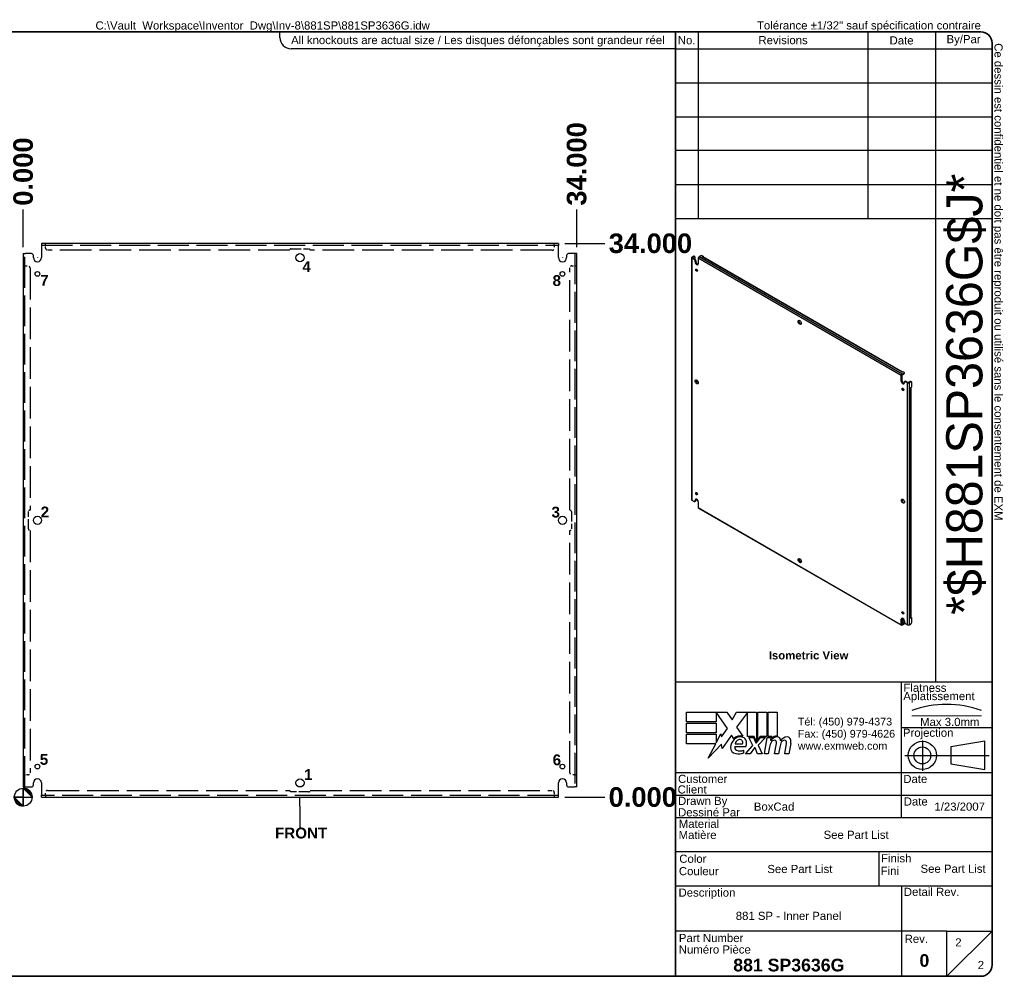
# Model space of a CAD drawing. Header units: inches. Extents: x 3.7 to 94.7, y 2.5 to 61.3.
# Tile 2 of 2: x 34.2 to 94.7, y 2.5 to 61.3. Entities that reach past the tile are written whole.
import ezdxf
from ezdxf.enums import TextEntityAlignment as Align

# ---------------------------------------------------------------- set-up
doc = ezdxf.new("R2010")
doc.units = ezdxf.units.IN
doc.header["$LTSCALE"] = 10
doc.header["$MEASUREMENT"] = 0
for name, pattern in [('CHAIN', [0.7087, 0.4724, -0.0591, 0.1181, -0.0591]), ('DASHED', [0.2067, 0.1654, -0.0413]), ('DASHED_SPACE', [0.2067, 0.1654, -0.0413])]:
    doc.linetypes.add(name, pattern=pattern)
doc.layers.get('0').update_dxf_attribs({"lineweight": 25})
for name, color, linetype, lineweight in [('Centerline(ANSI)', 7, 'Continuous', 25), ('Dimensions(ANSI)', 7, 'Continuous', 25), ('Hidden Edges(ANSI)', 7, 'DASHED_SPACE', 25), ('Sketch Geometry(ANSI)', 7, 'Continuous', 25), ('Symbols(ANSI)', 7, 'Continuous', 25), ('Visible Edges(ANSI)', 7, 'Continuous', 25), ('Visible Tangent Edges(ANSI)', 7, 'Continuous', 25), ('Work Point(ANSI)', 7, 'Continuous', 25)]:
    doc.layers.add(name, color=color, linetype=linetype, lineweight=lineweight)
doc.styles.add('Current-ANSI', font='arial.ttf')
doc.styles.add('Dimension-ANSI', font='arialbd.ttf')
doc.styles.add('Text Style44', font='arialbd.ttf')
doc.styles.add('Text Style83', font='FRE3OF9X.TTF')
doc.dimstyles.new('INCH-ANSI', dxfattribs={"dimscale": 10, "dimtxt": 0.12, "dimasz": 0.098425, "dimexe": 0.04, "dimexo": 0.04, "dimgap": 0.031496, "dimtad": 0, "dimtih": 1, "dimtoh": 1, "dimdec": 3, "dimrnd": 1e-08, "dimzin": 0, "dimdsep": 46, "dimtxsty": 'Dimension-ANSI', "dimcen": 0.09, "dimdle": 0.312, "dimclrd": 179, "dimclre": 179, "dimclrt": 7, "dimadec": 1, "dimazin": 0, "dimtfac": 1, "dimtdec": 3, "dimtofl": 0, "dimtmove": 0, "dimatfit": 3, "dimfxl": 1, "dimtolj": 1, "dimtzin": 4, "dimlwd": 25, "dimlwe": 25, "dimarcsym": 0})
doc.dimstyles.new('INCH-ANSI-VERTICAL', dxfattribs={"dimscale": 10, "dimtxt": 0.12, "dimasz": 0.098425, "dimexe": 0.04, "dimexo": 0.04, "dimgap": 0.031496, "dimtad": 0, "dimtih": 1, "dimtoh": 1, "dimdec": 3, "dimrnd": 1e-08, "dimzin": 0, "dimdsep": 46, "dimtxsty": 'Dimension-ANSI', "dimcen": 0.09, "dimdle": 0.312, "dimclrd": 179, "dimclre": 179, "dimclrt": 7, "dimadec": 1, "dimazin": 0, "dimtfac": 1, "dimtdec": 3, "dimtofl": 0, "dimtmove": 0, "dimatfit": 3, "dimfxl": 1, "dimtolj": 1, "dimtzin": 4, "dimlwd": 25, "dimlwe": 25, "dimarcsym": 0})

# ---------------------------------------------------------------- blocks, each defined once
blk = doc.blocks.new('Origin Indicator Symbol1')
at = {"layer": 'Dimensions(ANSI)'}
h = blk.add_hatch(color=7, dxfattribs=at)
edge = h.paths.add_edge_path(flags=0)
edge.add_line((5.85, 2.333), (5.948, 2.234))
edge.add_arc((5.85, 2.234), 0.0984, 0, 90)
h = blk.add_hatch(color=7, dxfattribs=at)
edge = h.paths.add_edge_path(flags=0)
edge.add_line((5.85, 2.136), (5.751, 2.234))
edge.add_arc((5.85, 2.234), 0.0984, 180, 270)
at = {"layer": 'Dimensions(ANSI)', "color": 7, "linetype": 'Continuous'}
for p, q in [((5.85, 2.333), (5.948, 2.234)), ((5.85, 2.136), (5.751, 2.234))]:
    blk.add_line(p, q, dxfattribs=at)
at = {"layer": 'Dimensions(ANSI)', "color": 7, "linetype": 'Continuous', "flags": 128}
for points in [[(5.85, 2.234), (5.948, 2.234), (5.85, 2.333), (5.85, 2.234)], [(5.85, 2.234), (5.85, 2.333), (5.85, 2.136), (5.85, 2.234)], [(5.85, 2.234), (5.85, 2.136), (5.751, 2.234), (5.85, 2.234)], [(5.85, 2.234), (5.751, 2.234), (5.85, 2.234), (5.85, 2.234)]]:
    blk.add_lwpolyline(points, dxfattribs=at)
at = {"layer": 'Dimensions(ANSI)', "color": 7, "linetype": 'Continuous'}
blk.add_circle((5.85, 2.234), 0.0984, dxfattribs=at)
for start, end in [(0, 90), (180, 270)]:
    blk.add_arc((5.85, 2.234), 0.0984, start, end, dxfattribs=at)
at = {"layer": 'Dimensions(ANSI)', "color": 7}
for points in [[(5.85, 2.234), (5.948, 2.234), (5.85, 2.333), (5.85, 2.234)], [(5.85, 2.234), (5.85, 2.333), (5.85, 2.136), (5.85, 2.234)], [(5.85, 2.234), (5.85, 2.136), (5.751, 2.234), (5.85, 2.234)], [(5.85, 2.234), (5.751, 2.234), (5.85, 2.234)]]:
    blk.add_solid(points, dxfattribs=at)
blk = doc.blocks.new('Datum Identifier4')
at = {"layer": 'Symbols(ANSI)', "color": 7, "linetype": 'Continuous', "lineweight": 25}
for p, q in [((8.91, 2.136), (8.91, 2.234)), ((8.91, 2.136), (8.91, 2.084)), ((8.91, 2.084), (8.91, 1.9))]:
    blk.add_line(p, q, dxfattribs=at)
at = {"layer": 'Symbols(ANSI)', "color": 7, "insert": (8.634, 1.776), "char_height": 0.12, "attachment_point": 7, "line_spacing_factor": 0.25, "style": 'Dimension-ANSI'}
blk.add_mtext('FRONT', dxfattribs=at)
blk = doc.blocks.new('Leader Text1')
at = {"layer": 'Symbols(ANSI)', "color": 7, "insert": (6.038, 7.887), "char_height": 0.12, "attachment_point": 7, "line_spacing_factor": 0.25, "style": 'Dimension-ANSI'}
blk.add_mtext('7', dxfattribs=at)
blk = doc.blocks.new('Leader Text2')
at = {"layer": 'Symbols(ANSI)', "color": 7, "insert": (11.703, 7.882), "char_height": 0.12, "attachment_point": 7, "line_spacing_factor": 0.25, "style": 'Dimension-ANSI'}
blk.add_mtext('8', dxfattribs=at)
blk = doc.blocks.new('Leader Text3')
at = {"layer": 'Symbols(ANSI)', "color": 7, "insert": (6.033, 2.59), "char_height": 0.12, "attachment_point": 7, "line_spacing_factor": 0.25, "style": 'Dimension-ANSI'}
blk.add_mtext('5', dxfattribs=at)
blk = doc.blocks.new('Leader Text4')
at = {"layer": 'Symbols(ANSI)', "color": 7, "insert": (11.704, 2.585), "char_height": 0.12, "attachment_point": 7, "line_spacing_factor": 0.25, "style": 'Dimension-ANSI'}
blk.add_mtext('6', dxfattribs=at)
blk = doc.blocks.new('*D15')
at = {"layer": 'Defpoints', "color": 0, "linetype": 'Continuous', "transparency": 16777216}
for p in [(34.443, 49.619), (34.443, 46.919), (34.443, 46.919)]:
    blk.add_point(p, dxfattribs=at)
at = {"layer": 'Dimensions(ANSI)', "color": 179, "linetype": 'Continuous', "lineweight": 25, "transparency": 16777216}
blk.add_line((34.443, 47.319), (34.443, 49.619), dxfattribs=at)
at = {"layer": 'Dimensions(ANSI)', "color": 7, "linetype": 'Continuous', "lineweight": 25, "transparency": 16777216, "insert": (34.443, 51.955), "char_height": 1.2, "attachment_point": 5, "rotation": 90, "style": 'Dimension-ANSI'}
blk.add_mtext('\\A1;0.000', dxfattribs=at)
blk = doc.blocks.new('*D16')
at = {"layer": 'Defpoints', "color": 0, "linetype": 'Continuous', "transparency": 16777216}
for p in [(68.443, 49.619), (34.443, 46.919), (68.443, 46.919)]:
    blk.add_point(p, dxfattribs=at)
at = {"layer": 'Dimensions(ANSI)', "color": 179, "linetype": 'Continuous', "lineweight": 25, "transparency": 16777216}
blk.add_line((68.443, 47.319), (68.443, 49.619), dxfattribs=at)
at = {"layer": 'Dimensions(ANSI)', "color": 7, "linetype": 'Continuous', "lineweight": 25, "transparency": 16777216, "insert": (68.443, 52.425), "char_height": 1.2, "attachment_point": 5, "rotation": 90, "style": 'Dimension-ANSI'}
blk.add_mtext('\\A1;34.000', dxfattribs=at)
blk = doc.blocks.new('*D17')
at = {"layer": 'Defpoints', "color": 0, "linetype": 'Continuous', "transparency": 16777216}
for p in [(67.318, 13.544), (67.318, 13.544), (70.165, 13.544)]:
    blk.add_point(p, dxfattribs=at)
at = {"layer": 'Dimensions(ANSI)', "color": 179, "linetype": 'Continuous', "lineweight": 25, "transparency": 16777216}
blk.add_line((67.718, 13.544), (70.165, 13.544), dxfattribs=at)
at = {"layer": 'Dimensions(ANSI)', "color": 7, "linetype": 'Continuous', "lineweight": 25, "transparency": 16777216, "insert": (72.501, 13.544), "char_height": 1.2, "attachment_point": 5, "style": 'Dimension-ANSI'}
blk.add_mtext('\\A1;0.000', dxfattribs=at)
blk = doc.blocks.new('*D18')
at = {"layer": 'Defpoints', "color": 0, "linetype": 'Continuous', "transparency": 16777216}
for p in [(67.318, 47.544), (70.165, 47.544), (67.318, 13.544)]:
    blk.add_point(p, dxfattribs=at)
at = {"layer": 'Dimensions(ANSI)', "color": 179, "linetype": 'Continuous', "lineweight": 25, "transparency": 16777216}
blk.add_line((67.718, 47.544), (70.165, 47.544), dxfattribs=at)
at = {"layer": 'Dimensions(ANSI)', "color": 7, "linetype": 'Continuous', "lineweight": 25, "transparency": 16777216, "insert": (72.971, 47.544), "char_height": 1.2, "attachment_point": 5, "style": 'Dimension-ANSI'}
blk.add_mtext('\\A1;34.000', dxfattribs=at)
blk = doc.blocks.new('Leader Text5')
at = {"layer": 'Symbols(ANSI)', "color": 7, "insert": (6.033, 2.59), "char_height": 0.12, "attachment_point": 7, "line_spacing_factor": 0.25, "style": 'Dimension-ANSI'}
blk.add_mtext('5', dxfattribs=at)
blk = doc.blocks.new('Leader Text6')
at = {"layer": 'Symbols(ANSI)', "color": 7, "insert": (8.955, 2.424), "char_height": 0.12, "attachment_point": 7, "line_spacing_factor": 0.25, "style": 'Dimension-ANSI'}
blk.add_mtext('1', dxfattribs=at)
blk = doc.blocks.new('Leader Text7')
at = {"layer": 'Symbols(ANSI)', "color": 7, "insert": (6.043, 5.326), "char_height": 0.12, "attachment_point": 7, "line_spacing_factor": 0.25, "style": 'Dimension-ANSI'}
blk.add_mtext('2', dxfattribs=at)
blk = doc.blocks.new('Leader Text8')
at = {"layer": 'Symbols(ANSI)', "color": 7, "insert": (8.955, 2.424), "char_height": 0.12, "attachment_point": 7, "line_spacing_factor": 0.25, "style": 'Dimension-ANSI'}
blk.add_mtext('1', dxfattribs=at)
blk = doc.blocks.new('Leader Text9')
at = {"layer": 'Symbols(ANSI)', "color": 7, "insert": (8.937, 8.038), "char_height": 0.12, "attachment_point": 7, "line_spacing_factor": 0.25, "style": 'Dimension-ANSI'}
blk.add_mtext('4', dxfattribs=at)
blk = doc.blocks.new('Leader Text10')
at = {"layer": 'Symbols(ANSI)', "color": 7, "insert": (6.043, 5.326), "char_height": 0.12, "attachment_point": 7, "line_spacing_factor": 0.25, "style": 'Dimension-ANSI'}
blk.add_mtext('2', dxfattribs=at)
blk = doc.blocks.new('Leader Text11')
at = {"layer": 'Symbols(ANSI)', "color": 7, "insert": (11.691, 5.323), "char_height": 0.12, "attachment_point": 7, "line_spacing_factor": 0.25, "style": 'Dimension-ANSI'}
blk.add_mtext('3', dxfattribs=at)
blk = doc.blocks.new('Title Blocks EXM - ANSI B')
for p, q in [((13.372, 3.063), (13.372, 3.17)), ((13.372, 3.17), (13.818, 3.17)), ((13.824, 2.989), (13.701, 3.168)), ((13.701, 3.168), (13.701, 3.063)), ((13.818, 3.17), (13.877, 3.083)), ((13.877, 3.083), (13.923, 3.17)), ((13.923, 3.17), (14.146, 3.17)), ((14.046, 3.166), (13.924, 3.002)), ((14.046, 2.9), (14.046, 3.166)), ((14.146, 3.17), (14.146, 2.842)), ((14.16, 3.17), (14.259, 3.17)), ((14.16, 2.866), (14.16, 3.17)), ((14.259, 3.17), (14.259, 2.9)), ((14.273, 3.17), (14.372, 3.17)), ((14.273, 2.9), (14.273, 3.17)), ((14.372, 3.17), (14.372, 2.905)), ((13.701, 3.063), (13.372, 3.063)), ((13.372, 3.049), (13.701, 3.049)), ((13.372, 2.942), (13.372, 3.049)), ((13.701, 3.049), (13.701, 2.942)), ((13.701, 2.942), (13.372, 2.942)), ((13.758, 2.895), (13.824, 2.989)), ((13.924, 3.002), (13.993, 2.903)), ((13.372, 2.82), (13.372, 2.927)), ((13.372, 2.927), (13.701, 2.927)), ((13.701, 2.831), (13.752, 2.929)), ((13.701, 2.927), (13.701, 2.831)), ((13.752, 2.929), (13.758, 2.895)), ((13.87, 2.914), (13.765, 2.768)), ((13.893, 2.876), (13.87, 2.914)), ((14.121, 2.9), (14.046, 2.9)), ((14.059, 2.891), (14.113, 2.891)), ((14.105, 2.802), (14.059, 2.891)), ((14.113, 2.891), (14.139, 2.83)), ((14.146, 2.842), (14.121, 2.9)), ((14.146, 2.83), (14.19, 2.891)), ((14.185, 2.9), (14.16, 2.866)), ((14.245, 2.891), (14.164, 2.803)), ((14.259, 2.9), (14.185, 2.9)), ((14.19, 2.891), (14.245, 2.891)), ((14.232, 2.709), (14.264, 2.891)), ((14.264, 2.891), (14.302, 2.891)), ((14.314, 2.9), (14.273, 2.9)), ((14.302, 2.891), (14.299, 2.859)), ((14.299, 2.859), (14.309, 2.859)), ((14.312, 2.88), (14.314, 2.9)), ((13.695, 2.82), (13.372, 2.82)), ((13.612, 2.661), (13.695, 2.82)), ((13.758, 2.815), (13.612, 2.661)), ((13.765, 2.768), (13.758, 2.815)), ((13.905, 2.788), (14.027, 2.788)), ((13.91, 2.818), (13.99, 2.818)), ((14.005, 2.718), (14.005, 2.748)), ((14.023, 2.709), (14.105, 2.802)), ((14.122, 2.774), (14.077, 2.709)), ((14.13, 2.774), (14.122, 2.774)), ((14.155, 2.709), (14.13, 2.774)), ((14.139, 2.83), (14.146, 2.83)), ((14.164, 2.803), (14.209, 2.709)), ((14.289, 2.784), (14.276, 2.709)), ((14.345, 2.709), (14.365, 2.824)), ((14.402, 2.784), (14.389, 2.709)), ((14.457, 2.709), (14.477, 2.824)), ((14.523, 2.823), (14.501, 2.709)), ((14.077, 2.709), (14.023, 2.709)), ((14.209, 2.709), (14.155, 2.709)), ((14.276, 2.709), (14.232, 2.709)), ((14.389, 2.709), (14.345, 2.709)), ((14.501, 2.709), (14.457, 2.709))]:
    blk.add_line(p, q)
for centre, radius, start, end in [((13.991, 2.772), 0.133, 134.1684, 176.5646), ((13.968, 2.796), 0.11, 77.079, 133.1785), ((13.968, 2.796), 0.0996, 80.4085, 134.1684), ((13.965, 2.811), 0.056, 109.3797, 172.9975), ((13.959, 2.83), 0.0365, 51.1652, 109.3797), ((13.962, 2.833), 0.0318, 331.4547, 51.1652), ((13.981, 2.843), 0.0507, 23.8445, 85.0802), ((13.941, 2.826), 0.094, 336.1555, 23.8445), ((14.442, 2.757), 0.155, 147.5992, 170), ((14.376, 2.816), 0.08, 89.4776, 147.4114), ((14.346, 2.818), 0.042, 96.03, 147.5992), ((14.37, 2.825), 0.08, 88.7952, 136.5849), ((14.344, 2.839), 0.02, 23.5571, 96.03), ((14.325, 2.831), 0.041, 350, 23.5571), ((14.377, 2.862), 0.0338, 16.9928, 89.4776), ((14.555, 2.759), 0.155, 148.5584, 170.8257), ((14.317, 2.844), 0.096, 3.6169, 16.9928), ((14.486, 2.814), 0.0819, 89.6788, 153.9508), ((14.458, 2.818), 0.042, 96.1027, 147.6083), ((14.456, 2.839), 0.02, 23.5487, 96.1027), ((14.437, 2.831), 0.041, 349.9922, 23.5487), ((14.487, 2.861), 0.035, 18.4748, 89.6788), ((14.429, 2.842), 0.096, 349, 18.4748), ((13.925, 2.776), 0.0658, 176.5646, 261.5605), ((13.936, 2.779), 0.032, 163.5261, 244.6784), ((13.966, 2.842), 0.102, 244.6784, 292.5609), ((13.945, 2.911), 0.202, 261.5605, 287.3343)]:
    blk.add_arc(centre, radius, start, end)
at = {"layer": 'Centerline(ANSI)', "linetype": 'DASHED', "lineweight": 18, "ltscale": 0.507983}
blk.add_line((15.861, 3.128), (16.632, 3.128), dxfattribs=at)
at = {"layer": 'Centerline(ANSI)', "linetype": 'CHAIN', "ltscale": 0.185148}
blk.add_line((15.979, 2.855), (15.979, 2.521), dxfattribs=at)
at = {"layer": 'Centerline(ANSI)', "linetype": 'CHAIN', "ltscale": 0.437897}
blk.add_line((15.786, 2.691), (16.717, 2.691), dxfattribs=at)
at = {"layer": 'Sketch Geometry(ANSI)'}
for p, q in [((13.25, 10.687), (16.625, 10.687)), ((13.5, 10.687), (13.5, 8.625)), ((15.375, 10.687), (15.375, 8.625)), ((16.125, 10.687), (16.125, 3.5)), ((16.75, 10.562), (16.75, 0.375)), ((13.25, 10.5), (16.75, 10.5)), ((13.25, 10.125), (16.75, 10.125)), ((13.25, 9.75), (16.75, 9.75)), ((16.75, 9.375), (13.25, 9.375)), ((13.25, 9), (16.75, 9)), ((16.75, 9), (16.75, 8.625)), ((13.25, 8.625), (16.75, 8.625)), ((16.75, 3.5), (13.25, 3.5)), ((15.75, 2), (15.75, 3.5)), ((15.75, 3), (16.75, 3)), ((16.669, 2.847), (16.294, 2.785)), ((16.669, 2.535), (16.669, 2.847)), ((16.294, 2.785), (16.294, 2.598)), ((16.294, 2.598), (16.669, 2.535)), ((16.75, 2.5), (13.25, 2.5)), ((16.75, 2.25), (13.25, 2.25)), ((16.75, 2), (13.25, 2)), ((13.25, 1.629), (16.75, 1.629)), ((15.499, 1.629), (15.499, 1.25)), ((13.25, 1.25), (16.75, 1.25)), ((15.75, 1.25), (15.75, 0.75)), ((15.75, 0.75), (13.25, 0.75)), ((16.25, 0.75), (15.75, 0.75)), ((15.75, 0.75), (15.75, 0.25)), ((16.25, 0.25), (16.25, 0.75)), ((16.25, 0.75), (16.75, 0.75)), ((16.25, 0.25), (16.75, 0.75)), ((16.625, 0.25), (13.25, 0.25))]:
    blk.add_line(p, q, dxfattribs=at)
at = {"layer": 'Sketch Geometry(ANSI)', "linetype": 'Continuous', "lineweight": 35}
for p, q in [((13.25, 8.625), (13.25, 10.687)), ((13.25, 8.625), (13.25, 3.5)), ((13.25, 0.25), (13.25, 3.5))]:
    blk.add_line(p, q, dxfattribs=at)
at = {"layer": 'Sketch Geometry(ANSI)'}
for radius in [0.156, 0.0935]:
    blk.add_circle((15.979, 2.691), radius, dxfattribs=at)
for centre, radius, start, end in [((16.625, 10.562), 0.125, 0, 90), ((16.247, 2.112), 1.143, 70.2973, 109.7027), ((16.625, 0.375), 0.125, 270, 0)]:
    blk.add_arc(centre, radius, start, end, dxfattribs=at)
at = {"layer": 'Symbols(ANSI)', "color": 7, "char_height": 0.09, "style": 'Current-ANSI'}
for s, insert, width, attachment_point in [('No.', (13.373, 10.595), 0.25039, 5), ('Revisions', (14.439, 10.596), 1.87331, 5), ('Date', (15.749, 10.593), 0.75135, 5), ('By/Par', (16.435, 10.594), 0.62202, 5), ('Date', (15.773, 2.136), 0.26554, 7), ('Rev.', (15.783, 0.618), 0.25854, 7)]:
    blk.add_mtext(s, dxfattribs=dict(at, insert=insert, width=width, attachment_point=attachment_point))
for s, insert, attachment_point in [('\\fArial|b1|i0;\\H0.0900;Isometric View', (14.281, 3.842), 1), ('Flatness', (15.77, 3.393), 7), ('Aplatissement', (15.768, 3.275), 7), ('Max 3.0mm', (15.954, 3.015), 7), ('Projection', (15.764, 2.87), 7), ('Customer', (13.278, 2.386), 7), ('Date', (15.768, 2.385), 7), ('Client', (13.273, 2.269), 7), ('Drawn By', (13.278, 2.117), 7), ('Dessiné Par', (13.278, 2.016), 7), ('Material', (13.286, 1.889), 7), ('Matière', (13.284, 1.766), 7), ('Finish', (15.523, 1.508), 7), ('Color', (13.291, 1.503), 7), ('Couleur', (13.287, 1.366), 7), ('Fini', (15.518, 1.37), 7), ('Description', (13.283, 1.103), 7), ('Detail Rev.', (15.774, 1.137), 7), ('Part Number', (13.287, 0.627), 7), ('Numéro Pièce', (13.286, 0.5), 7)]:
    blk.add_mtext(s, dxfattribs=dict(at, insert=insert, attachment_point=attachment_point))
at = {"layer": 'Symbols(ANSI)', "color": 7, "insert": (14.602, 3.107), "char_height": 0.085, "attachment_point": 1, "line_spacing_factor": 0.944221, "style": 'Current-ANSI'}
blk.add_mtext('\\fArial|b0|i0;\\H0.0850;Tél: (450) 979-4373\\PFax: (450) 979-4626\\Pwww.exmweb.com', dxfattribs=at)
at = {"layer": 'Symbols(ANSI)', "color": 7, "style": 'Current-ANSI'}
for tag, p in [('REV1', (13.375, 10.313)), ('REV1DATE', (15.75, 10.31)), ('REV1BY', (16.437, 10.313)), ('REV2', (13.373, 9.938)), ('REV2DATE', (15.747, 9.941)), ('REV2BY', (16.437, 9.938)), ('REV3', (13.374, 9.563)), ('REV3DATE', (15.752, 9.563)), ('REV3BY', (16.437, 9.564)), ('REV4', (13.377, 9.188)), ('REV4DATE', (15.752, 9.188)), ('REV4BY', (16.441, 9.188)), ('REV5', (13.373, 8.813)), ('REV5DATE', (15.752, 8.813)), ('REV5BY', (16.438, 8.811)), ('MFG_APPROVED_DATE', (16.393, 2.374)), ('DETAIL_REV', (16.249, 0.926))]:
    blk.add_attdef(tag, text='', height=0.09, dxfattribs=at).set_placement(p, align=Align.MIDDLE_CENTER)
for tag, p in [('REV1DESC', (13.526, 10.31)), ('REV2DESC', (13.525, 9.937)), ('REV3DESC', (13.528, 9.564)), ('REV4DESC', (13.533, 9.19)), ('REV5DESC', (13.532, 8.811)), ('COMPANY', (14.12, 2.375))]:
    blk.add_attdef(tag, text='', height=0.09, dxfattribs=at).set_placement(p, align=Align.MIDDLE_LEFT)
at = {"layer": 'Symbols(ANSI)', "color": 7, "style": 'Text Style83'}
blk.add_attdef('BARCODE_001', (16.643, 4.244), '', height=0.4, rotation=90, dxfattribs=at)
at = {"layer": 'Symbols(ANSI)', "color": 7}
for tag, p, height, style in [('AUTHOR_001', (14.116, 2.08), 0.09, 'Current-ANSI'), ('IDW_DATE_001', (16.112, 2.08), 0.09, 'Current-ANSI'), ('MATERIEL_001', (14.887, 1.769), 0.09, 'Current-ANSI'), ('COLOR_001', (14.265, 1.391), 0.09, 'Current-ANSI'), ('FINISH_001', (15.959, 1.394), 0.09, 'Current-ANSI'), ('IDW_DESC_001', (13.916, 0.873), 0.09, 'Current-ANSI'), ('Sheet_Number_001', (16.343, 0.58), 0.09, 'Current-ANSI'), ('IDW_NAME_001', (13.888, 0.304), 0.14, 'Text Style44'), ('IDW_REV_001', (15.947, 0.355), 0.14, 'Text Style44'), ('Number_of_sheets_001', (16.591, 0.33), 0.09, 'Current-ANSI')]:
    blk.add_attdef(tag, p, '', height=height, dxfattribs=dict(at, style=style))
blk = doc.blocks.new('Borders EXM - B (Inch) - B')
at = {"layer": 'Sketch Geometry(ANSI)', "linetype": 'Continuous', "lineweight": 35}
for p, q in [((16.438, 10.692), (0.437, 10.692)), ((16.562, 0.38), (16.562, 10.567)), ((0.437, 0.255), (16.438, 0.255))]:
    blk.add_line(p, q, dxfattribs=at)
at = {"layer": 'Sketch Geometry(ANSI)'}
for p, q in [((8.688, 10.63), (8.688, 10.692)), ((13.062, 10.692), (13.062, 10.505)), ((13.062, 10.505), (8.812, 10.505))]:
    blk.add_line(p, q, dxfattribs=at)
at = {"layer": 'Sketch Geometry(ANSI)', "linetype": 'Continuous', "lineweight": 35}
for centre, start, end in [((16.438, 10.567), 0, 90), ((16.438, 0.38), 270, 0)]:
    blk.add_arc(centre, 0.125, start, end, dxfattribs=at)
at = {"layer": 'Sketch Geometry(ANSI)'}
blk.add_arc((8.812, 10.63), 0.125, 180, 270, dxfattribs=at)
at = {"layer": 'Symbols(ANSI)', "color": 7, "char_height": 0.09, "style": 'Current-ANSI'}
for s, insert, attachment_point in [('Tolérance ±1/32" sauf spécification contraire', (13.963, 10.692), 7), ('All knockouts are actual size / Les disques défonçables sont grandeur réel', (8.812, 10.647), 1)]:
    blk.add_mtext(s, dxfattribs=dict(at, insert=insert, attachment_point=attachment_point))
at = {"layer": 'Symbols(ANSI)', "color": 7, "insert": (16.562, 10.567), "char_height": 0.09, "attachment_point": 7, "rotation": 270, "style": 'Current-ANSI'}
blk.add_mtext('Ce dessin est confidentiel et ne doit pas être reproduit ou utilisé sans le consentement de EXM', dxfattribs=at)
at = {"layer": 'Symbols(ANSI)', "color": 7, "style": 'Current-ANSI'}
blk.add_attdef('FILENAME_AND_PATH_001', (6.649, 10.718), '', height=0.09, dxfattribs=at)

msp = doc.modelspace()

# ---------------------------------------------------------------- linework, layer by layer
at = {"layer": 'Hidden Edges(ANSI)', "ltscale": 1.152032}
for p, q in [((35.568, 47.439), (67.318, 47.439)), ((67.318, 13.649), (35.568, 13.649))]:
    msp.add_line(p, q, dxfattribs=at)
at = {"layer": 'Hidden Edges(ANSI)', "ltscale": 0.035899}
for p, q in [((35.8178, 47.439), (35.8178, 47.544)), ((35.818, 47.439), (35.818, 47.544)), ((67.068, 47.439), (67.068, 47.544)), ((67.0682, 47.439), (67.0682, 47.544)), ((34.548, 46.1692), (34.443, 46.1692)), ((34.548, 46.169), (34.443, 46.169)), ((68.338, 46.1692), (68.443, 46.1692)), ((68.338, 46.169), (68.443, 46.169)), ((34.548, 14.919), (34.443, 14.919)), ((34.548, 14.9188), (34.443, 14.9188)), ((68.338, 14.919), (68.443, 14.919)), ((68.338, 14.9188), (68.443, 14.9188)), ((35.8178, 13.649), (35.8178, 13.544)), ((35.818, 13.649), (35.818, 13.544)), ((67.068, 13.649), (67.068, 13.544)), ((67.0682, 13.649), (67.0682, 13.544))]:
    msp.add_line(p, q, dxfattribs=at)
at = {"layer": 'Hidden Edges(ANSI)', "ltscale": 0.016595}
for p, q in [((35.818, 47.439), (35.818, 47.408)), ((67.068, 47.439), (67.068, 47.408)), ((34.548, 46.169), (34.579, 46.169)), ((68.338, 46.169), (68.307, 46.169)), ((34.548, 14.919), (34.579, 14.919)), ((68.338, 14.919), (68.307, 14.919)), ((35.818, 13.649), (35.818, 13.68)), ((67.068, 13.649), (67.068, 13.68))]:
    msp.add_line(p, q, dxfattribs=at)
at = {"layer": 'Hidden Edges(ANSI)', "ltscale": 0.053727}
for p, q in [((35.818, 47.251), (35.818, 47.408)), ((67.068, 47.408), (67.068, 47.251)), ((34.579, 46.169), (34.736, 46.169)), ((68.15, 46.169), (68.307, 46.169)), ((34.736, 14.919), (34.579, 14.919)), ((68.307, 14.919), (68.15, 14.919)), ((35.818, 13.68), (35.818, 13.837)), ((67.068, 13.837), (67.068, 13.68))]:
    msp.add_line(p, q, dxfattribs=at)
at = {"layer": 'Hidden Edges(ANSI)', "ltscale": 0.364345}
for p, q in [((50.9115, 47.2195), (51.9745, 47.2195)), ((34.7675, 30.0125), (34.7675, 31.0755)), ((68.1185, 31.0755), (68.1185, 30.0125)), ((51.9745, 13.8685), (50.9115, 13.8685))]:
    msp.add_line(p, q, dxfattribs=at)
at = {"layer": 'Hidden Edges(ANSI)', "ltscale": 1.140784}
for p, q in [((34.548, 14.169), (34.548, 46.919)), ((68.338, 46.919), (68.338, 14.169))]:
    msp.add_line(p, q, dxfattribs=at)
at = {"layer": 'Hidden Edges(ANSI)', "ltscale": 1.177596}
for p, q in [((50.818, 47.126), (35.943, 47.126)), ((66.943, 47.126), (52.068, 47.126)), ((34.861, 46.044), (34.861, 31.169)), ((68.025, 31.169), (68.025, 46.044)), ((34.861, 29.919), (34.861, 15.044)), ((68.025, 15.044), (68.025, 29.919)), ((35.943, 13.962), (50.818, 13.962)), ((52.068, 13.962), (66.943, 13.962))]:
    msp.add_line(p, q, dxfattribs=at)
at = {"layer": 'Hidden Edges(ANSI)', "ltscale": 0.067218}
for centre, start, end in [((35.943, 47.251), 180, 270), ((66.943, 47.251), 270, 0), ((34.736, 46.044), 0, 90), ((68.15, 46.044), 90, 180), ((34.736, 15.044), 270, 0), ((68.15, 15.044), 180, 270), ((35.943, 13.837), 90, 180), ((66.943, 13.837), 0, 90)]:
    msp.add_arc(centre, 0.125, start, end, dxfattribs=at)
at = {"layer": 'Hidden Edges(ANSI)', "ltscale": 0.050254}
for centre, start, end in [((50.9115, 47.126), 90, 180), ((51.9745, 47.126), 0, 90), ((34.861, 31.0755), 90, 180), ((68.025, 31.0755), 0, 90), ((34.861, 30.0125), 180, 270), ((68.025, 30.0125), 270, 0), ((50.9115, 13.962), 180, 270), ((51.9745, 13.962), 270, 0)]:
    msp.add_arc(centre, 0.0935, start, end, dxfattribs=at)
at = {"layer": 'Visible Edges(ANSI)'}
for p, q in [((67.318, 47.544), (35.568, 47.544)), ((35.568, 47.544), (35.568, 47.408)), ((35.568, 47.408), (35.568, 46.669)), ((67.318, 47.544), (67.318, 47.408)), ((67.318, 46.669), (67.318, 47.408)), ((34.443, 46.919), (34.579, 46.919)), ((34.443, 46.919), (34.443, 14.169)), ((34.943, 46.919), (34.579, 46.919)), ((35.068, 46.669), (35.068, 46.794)), ((67.818, 46.794), (67.818, 46.669)), ((68.307, 46.919), (67.943, 46.919)), ((68.443, 46.919), (68.307, 46.919)), ((68.443, 14.169), (68.443, 46.919)), ((75.4982, 46.6654), (75.4982, 31.8097)), ((75.5204, 46.6962), (75.619, 46.7531)), ((75.6634, 46.552), (75.5204, 46.6345)), ((75.5616, 46.6724), (75.6602, 46.7293)), ((75.5616, 46.6583), (75.7046, 46.5758)), ((75.6537, 46.7566), (75.6949, 46.7328)), ((75.7093, 46.701), (75.7093, 46.5728)), ((75.9089, 46.632), (75.9089, 46.2968)), ((76.0609, 46.7815), (75.9623, 46.7246)), ((76.1547, 46.7223), (76.2082, 46.7532)), ((76.1547, 46.7222), (76.1547, 46.7223)), ((76.1548, 46.7223), (76.1547, 46.7222)), ((76.2082, 46.7532), (76.1591, 46.7815)), ((88.4532, 39.6474), (76.1926, 46.726)), ((76.2082, 46.7532), (76.2082, 46.717)), ((75.7125, 46.4102), (75.7125, 46.4669)), ((75.7537, 46.4907), (75.7537, 46.434)), ((75.7608, 46.3878), (75.7832, 46.3748)), ((75.8323, 46.2898), (75.8323, 46.2775)), ((75.8323, 45.9483), (75.8323, 45.8733)), ((88.3815, 39.0958), (88.3815, 39.431)), ((88.4227, 39.4548), (88.4227, 39.1196)), ((88.431, 39.6346), (88.4309, 39.6346)), ((88.4309, 39.6346), (88.431, 39.6346)), ((88.4845, 39.6654), (88.431, 39.6346)), ((88.4349, 39.5235), (88.5335, 39.5804)), ((88.4349, 39.4759), (88.5335, 39.5328)), ((88.5335, 39.6371), (88.4845, 39.6654)), ((88.5538, 39.6088), (88.5538, 39.5612)), ((75.7543, 39.1068), (75.7543, 39.1316)), ((75.7956, 39.1598), (75.7956, 39.0389)), ((75.8323, 38.9753), (75.8238, 38.9704)), ((75.8323, 38.9753), (75.8323, 38.9631)), ((88.5779, 39.0391), (88.5779, 38.9824)), ((88.5923, 39.0708), (88.6335, 39.0947)), ((88.77, 38.9848), (88.627, 39.0674)), ((88.6682, 39.0912), (88.8112, 39.0087)), ((88.9342, 39.0656), (88.8356, 39.0087)), ((88.9754, 39.0418), (88.8768, 38.9848)), ((89.0102, 39.0452), (88.9689, 39.069)), ((88.971, 38.6991), (89.0245, 38.73)), ((88.9932, 24.5546), (88.9932, 38.7119)), ((89.0245, 38.73), (89.0245, 39.0134)), ((88.971, 38.699), (88.971, 38.6991)), ((88.9711, 38.6991), (88.971, 38.699)), ((75.8179, 32.1961), (75.8062, 32.1893)), ((75.5204, 31.7788), (75.6634, 31.6963)), ((75.6981, 31.6928), (75.7393, 31.7166)), ((75.7125, 31.7246), (75.7125, 31.7813)), ((75.7537, 31.8051), (75.7537, 31.7484)), ((75.9089, 31.6679), (75.9089, 31.3327)), ((75.9245, 31.2981), (88.3971, 24.0971)), ((82.0902, 28.1241), (82.1008, 28.118)), ((82.0923, 28.1131), (82.1008, 28.118)), ((82.1375, 28.0543), (82.2422, 27.9939)), ((82.1972, 27.9723), (82.1757, 27.9847)), ((88.3815, 24.1316), (88.3815, 24.4669)), ((88.4227, 24.4907), (88.4227, 24.1555)), ((88.4227, 24.468), (88.4353, 24.4607)), ((88.4309, 24.2595), (88.431, 24.2596)), ((88.431, 24.2595), (88.4309, 24.2595)), ((88.4845, 24.2904), (88.431, 24.2595)), ((88.5335, 24.2054), (88.4349, 24.1484)), ((88.4431, 24.3519), (88.4431, 24.2807)), ((88.4844, 24.3757), (88.4844, 24.3045)), ((88.4845, 24.2904), (88.5335, 24.2621)), ((88.5538, 24.1861), (88.5538, 24.2337)), ((88.5779, 24.3535), (88.5779, 24.2968)), ((88.627, 24.2117), (88.77, 24.1291)), ((89.0245, 24.5545), (88.971, 24.5237)), ((88.971, 24.5237), (88.9711, 24.5238)), ((88.971, 24.5237), (88.971, 24.5237)), ((88.9932, 24.5726), (89.0245, 24.5545)), ((89.0245, 24.2711), (89.0245, 24.5545)), ((88.5335, 24.1577), (88.4349, 24.1008)), ((88.8768, 24.1291), (88.9754, 24.1861)), ((34.443, 14.169), (34.579, 14.169)), ((34.579, 14.169), (34.943, 14.169)), ((35.068, 14.294), (35.068, 14.419)), ((35.568, 14.419), (35.568, 13.68)), ((67.318, 13.68), (67.318, 14.419)), ((67.818, 14.419), (67.818, 14.294)), ((67.943, 14.169), (68.307, 14.169)), ((68.443, 14.169), (68.307, 14.169)), ((35.568, 13.544), (35.568, 13.68)), ((35.568, 13.544), (67.318, 13.544)), ((67.318, 13.544), (67.318, 13.68))]:
    msp.add_line(p, q, dxfattribs=at)
for centre, radius in [((51.443, 46.669), 0.25), ((35.318, 45.669), 0.145), ((67.568, 45.669), 0.145), ((35.318, 30.544), 0.25), ((67.568, 30.544), 0.25), ((35.318, 15.419), 0.145), ((67.568, 15.419), 0.145), ((51.443, 14.419), 0.25)]:
    msp.add_circle(centre, radius, dxfattribs=at)
for centre, radius, start, end in [((34.943, 46.794), 0.125, 0, 90), ((35.318, 46.669), 0.25, 180, 0), ((67.568, 46.669), 0.25, 180, 0), ((67.943, 46.794), 0.125, 90, 180), ((35.318, 14.419), 0.25, 0, 180), ((67.568, 14.419), 0.25, 0, 180), ((34.943, 14.294), 0.125, 270, 0), ((67.943, 14.294), 0.125, 180, 270)]:
    msp.add_arc(centre, radius, start, end, dxfattribs=at)
for centre, major_axis, start_param, end_param in [((75.5738, 46.6654), (-0.0756, 0), 5.4977871, 7.0685835), ((75.5738, 46.6654), (-0.0172, 0), 5.4977871, 7.0685835), ((75.619, 46.6964), (0.0347, 0.0601), 0, 0.7853982), ((75.6602, 46.6726), (0.0347, 0.0601), 5.4977871, 7.0685835), ((75.7046, 46.5191), (-0.0347, 0.0601), 3.9269908, 5.4977871), ((75.9623, 46.6629), (0.0378, 0.0654), 0.7853982, 2.3561945), ((76.11, 46.7531), (0.0694, 0), 0.7853982, 2.3561945), ((76.1548, 46.6606), (0.0378, 0.0654), 0, 0.7853982), ((75.6634, 46.4953), (0.0347, -0.0601), 0.7853982, 2.3561945), ((75.8107, 46.3535), (0.0694, -0.1203), 3.9269908, 7.0685835), ((75.8519, 46.3773), (0.0694, -0.1203), 3.9269908, 5.9816518), ((75.7832, 46.3181), (-0.0347, 0.0601), 3.9269908, 5.4977871), ((75.8519, 45.9237), (0.0403, -0.0698), 3.679154, 5.7456239), ((82.1864, 42.7201), (-0.0694, 0.1203), 0.3015335, 2.8400592), ((88.4349, 39.4618), (0.0378, 0.0654), 0.7853982, 2.3561945), ((88.4349, 39.4618), (0.0086, 0.0149), 0.7853982, 2.3561945), ((88.431, 39.573), (0.0378, 0.0654), 0.7311589, 0.7853982), ((88.4844, 39.6088), (0.0694, 0), 5.4977871, 7.0685835), ((88.4844, 39.5612), (0.0694, 0), 5.4977871, 6.2831853), ((75.8519, 39.0629), (-0.0694, 0.1203), 0.3015335, 2.8400592), ((75.8323, 39.0177), (0.026, -0.045), 3.9269908, 5.4977871), ((88.4797, 39.0391), (0.0694, -0.1203), 3.9269908, 7.0685835), ((88.5209, 39.0629), (0.0694, -0.1203), 3.9269908, 5.9816518), ((88.627, 39.0107), (-0.0347, 0.0601), 5.4977871, 7.0685835), ((88.6682, 39.0345), (-0.0347, 0.0601), 5.4977871, 6.2831853), ((88.8234, 39.0157), (0.0756, 0), 3.9269908, 5.4977871), ((88.8234, 39.0157), (0.0172, 0), 3.9269908, 5.4977871), ((88.9342, 39.0089), (0.0347, 0.0601), 0, 0.7853982), ((88.9754, 38.9851), (0.0347, 0.0601), 5.4977871, 7.0685835), ((88.5209, 38.6093), (0.0403, -0.0698), 3.679154, 5.7456239), ((88.9177, 38.7299), (0.0756, 0), 5.4977871, 5.5520264), ((75.8519, 32.202), (0.0403, -0.0698), 3.679154, 5.7456239), ((75.7832, 32.2562), (0.0347, -0.0601), 0, 0.7628134), ((75.5738, 31.8097), (-0.0756, 0), 0, 0.7853982), ((75.6634, 31.753), (0.0347, -0.0601), 5.4977871, 7.0685835), ((75.8107, 31.7246), (-0.0694, 0.1203), 3.9269908, 7.0685835), ((75.7046, 31.7768), (0.0347, -0.0601), 0, 0.7853982), ((75.8519, 31.7484), (-0.0694, 0.1203), 0.3015335, 0.7853982), ((88.5209, 31.7484), (-0.0694, 0.1203), 0.3015335, 2.8400592), ((75.9623, 31.3635), (-0.0378, -0.0654), 5.4977871, 6.2831853), ((82.1864, 28.0912), (-0.0694, 0.1203), 0.3015335, 2.8400592), ((82.1375, 28.0968), (0.026, -0.045), 3.9269908, 5.4977871), ((88.5209, 24.8876), (0.0403, -0.0698), 3.679154, 5.7456239), ((88.4797, 24.4102), (-0.0694, 0.1203), 3.9269908, 7.0685835), ((88.5209, 24.434), (-0.0694, 0.1203), 0.3015335, 0.7853982), ((88.394, 24.3802), (0.0347, -0.0601), 0.7853982, 1.7325469), ((88.431, 24.2736), (0.0086, 0.0149), 3.9269908, 5.4977871), ((88.4353, 24.404), (-0.0347, 0.0601), 3.9269908, 5.4977871), ((88.431, 24.2736), (0.0378, 0.0654), 5.2663139, 5.4977871), ((88.4844, 24.2337), (0.0694, 0), 5.4977871, 7.0685835), ((88.627, 24.2684), (-0.0347, 0.0601), 0.7853982, 2.3561945), ((88.9177, 24.5546), (0.0756, 0), 5.4977871, 6.2831853), ((88.9754, 24.2428), (-0.0347, -0.0601), 0.7853982, 2.3561945), ((88.4349, 24.1625), (-0.0378, -0.0654), 5.4977871, 7.0685835), ((88.4349, 24.1625), (-0.0086, -0.0149), 5.4977871, 7.0685835), ((88.4844, 24.1861), (0.0694, 0), 5.4977871, 6.2831853), ((88.8234, 24.16), (0.0756, 0), 3.9269908, 5.4977871)]:
    msp.add_ellipse(centre, major_axis=major_axis, ratio=0.5773503, start_param=start_param, end_param=end_param, dxfattribs=at)
for centre, major_axis in [((75.8107, 45.8999), (0.0403, -0.0698)), ((82.1452, 42.6963), (0.0694, -0.1203)), ((75.8107, 39.0391), (0.0694, -0.1203)), ((88.4797, 38.5854), (0.0403, -0.0698)), ((75.8107, 32.1782), (0.0403, -0.0698)), ((88.4797, 31.7246), (0.0694, -0.1203)), ((82.1452, 28.0674), (0.0694, -0.1203)), ((88.4797, 24.8638), (0.0403, -0.0698))]:
    msp.add_ellipse(centre, major_axis=major_axis, ratio=0.5773503, dxfattribs=at)
at = {"layer": 'Visible Tangent Edges(ANSI)'}
for p, q in [((75.5204, 46.6345), (75.5204, 31.7788)), ((75.5616, 46.6583), (75.5616, 46.6724)), ((75.619, 46.7531), (75.6602, 46.7293)), ((75.7046, 46.5758), (75.6634, 46.552)), ((88.3815, 39.431), (75.9089, 46.632)), ((88.4349, 39.5235), (75.9623, 46.7246)), ((88.431, 39.6346), (76.1548, 46.7223)), ((75.7125, 46.4669), (75.7537, 46.4907)), ((75.7125, 46.4102), (75.7537, 46.434)), ((75.7832, 46.3748), (75.7683, 46.3662)), ((75.8238, 46.2849), (75.8323, 46.2898)), ((88.5335, 39.5804), (88.5335, 39.5328)), ((75.7956, 39.0389), (75.7789, 39.0293)), ((88.3815, 39.0958), (88.4227, 39.1196)), ((88.627, 39.0674), (88.6682, 39.0912)), ((88.77, 24.1291), (88.77, 38.9848)), ((88.8768, 24.1291), (88.8768, 38.9848)), ((88.9342, 39.0656), (88.9754, 39.0418)), ((88.9711, 24.5238), (88.9711, 38.6991)), ((75.8315, 32.2274), (75.7989, 32.2086)), ((75.7125, 31.7813), (75.7537, 31.8051)), ((75.7537, 31.7484), (75.7125, 31.7246)), ((75.9089, 31.3327), (88.3815, 24.1316)), ((82.1375, 28.0543), (82.1208, 28.0447)), ((88.3815, 24.4669), (88.4227, 24.4907)), ((88.4353, 24.4607), (88.4227, 24.4535)), ((88.4431, 24.2807), (88.4227, 24.2924)), ((88.431, 24.2596), (88.4227, 24.2643)), ((88.4431, 24.3519), (88.4844, 24.3757)), ((88.5335, 24.2054), (88.5335, 24.1577)), ((88.4349, 24.1484), (88.4227, 24.1555))]:
    msp.add_line(p, q, dxfattribs=at)
at = {"layer": 'Work Point(ANSI)', "linetype": 'CHAIN', "ltscale": 0.000455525}
for p, q in [((35.3208, 46.669), (35.3152, 46.669)), ((35.318, 46.6718), (35.318, 46.6662)), ((67.5708, 46.669), (67.5652, 46.669)), ((67.568, 46.6718), (67.568, 46.6662)), ((35.3208, 14.419), (35.3152, 14.419)), ((35.3208, 14.419), (35.3152, 14.419)), ((35.318, 14.4218), (35.318, 14.4162)), ((35.318, 14.4218), (35.318, 14.4162)), ((67.5708, 14.419), (67.5652, 14.419)), ((67.5708, 14.419), (67.5652, 14.419)), ((67.568, 14.4218), (67.568, 14.4162)), ((67.568, 14.4218), (67.568, 14.4162)), ((34.4458, 13.544), (34.4402, 13.544)), ((34.443, 13.5468), (34.443, 13.5412))]:
    msp.add_line(p, q, dxfattribs=at)

# ---------------------------------------------------------------- block references
at = {"xscale": 5.555555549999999, "yscale": 5.555555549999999, "zscale": 5.555555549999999}
for name, p, values in [('Borders EXM - B (Inch) - B', (1.9444, 1.1313), {'FILENAME_AND_PATH_001': 'C:\\Vault_Workspace\\Inventor_Dwg\\Inv-8\\881SP\\881SP3636G.idw'}), ('Title Blocks EXM - ANSI B', (0.9028, 1.1565), {'COLOR_001': 'See Part List', 'AUTHOR_001': 'BoxCad', 'IDW_DATE_001': '1/23/2007', 'IDW_REV_001': '0', 'Sheet_Number_001': '2', 'Number_of_sheets_001': '2', 'IDW_DESC_001': '881 SP - Inner Panel', 'IDW_NAME_001': '881 SP3636G', 'BARCODE_001': '*$H881SP3636G$J*', 'FINISH_001': 'See Part List', 'MATERIEL_001': 'See Part List'})]:
    msp.add_blockref(name, p, dxfattribs=at).add_auto_attribs(values)
at = {"layer": 'Dimensions(ANSI)', "xscale": 5.555555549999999, "yscale": 5.555555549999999, "zscale": 5.555555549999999}
msp.add_blockref('Origin Indicator Symbol1', (1.9444, 1.1313), dxfattribs=at)
at = {"layer": 'Symbols(ANSI)', "xscale": 5.555555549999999, "yscale": 5.555555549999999, "zscale": 5.555555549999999}
for name in ['Leader Text9', 'Leader Text1', 'Leader Text2', 'Leader Text7', 'Leader Text10', 'Leader Text11', 'Leader Text3', 'Leader Text5', 'Leader Text4', 'Leader Text6', 'Leader Text8', 'Datum Identifier4']:
    msp.add_blockref(name, (1.9444, 1.1313), dxfattribs=at)

# ---------------------------------------------------------------- dimensions: what is measured, and where the dimension line sits
at = {"layer": 'Dimensions(ANSI)', "color": 179, "linetype": 'Continuous', "lineweight": 25, "true_color": 0x262658}
for feature_location, offset, dtype, origin, dimstyle, picture, middle in [((68.443, 46.919), (0, 2.6998), 1, (34.443, 46.919), 'INCH-ANSI-VERTICAL', '*D16', (68.443, 52.4246)), ((34.4429770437, 46.9189875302), (0, 2.6998004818), 1, (34.4429770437, 46.9189875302), 'INCH-ANSI-VERTICAL', '*D15', (34.4429770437, 51.954758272)), ((67.318, 47.544), (2.8472, 0), 0, (67.318, 13.544), 'INCH-ANSI', '*D18', (72.971, 47.544)), ((67.3179770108, 13.5439875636), (2.8471555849, 0), 0, (67.3179770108, 13.5439875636), 'INCH-ANSI', '*D17', (72.5011028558, 13.5439875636))]:
    dim = msp.add_ordinate_dim(feature_location=feature_location, offset=offset, dtype=dtype, origin=origin, dimstyle=dimstyle, override={"dimgap": 0.031496, "dimtad": 0, "dimdec": 3, "dimlfac": 1, "dimtol": 0, "dimlim": 0, "dimtp": 0, "dimtm": 0, "dimtdec": 3}, dxfattribs=at)
    dim.commit()
    dim.dimension.update_dxf_attribs({"geometry": picture, "text_midpoint": middle})

doc.saveas('drawing.dxf')
